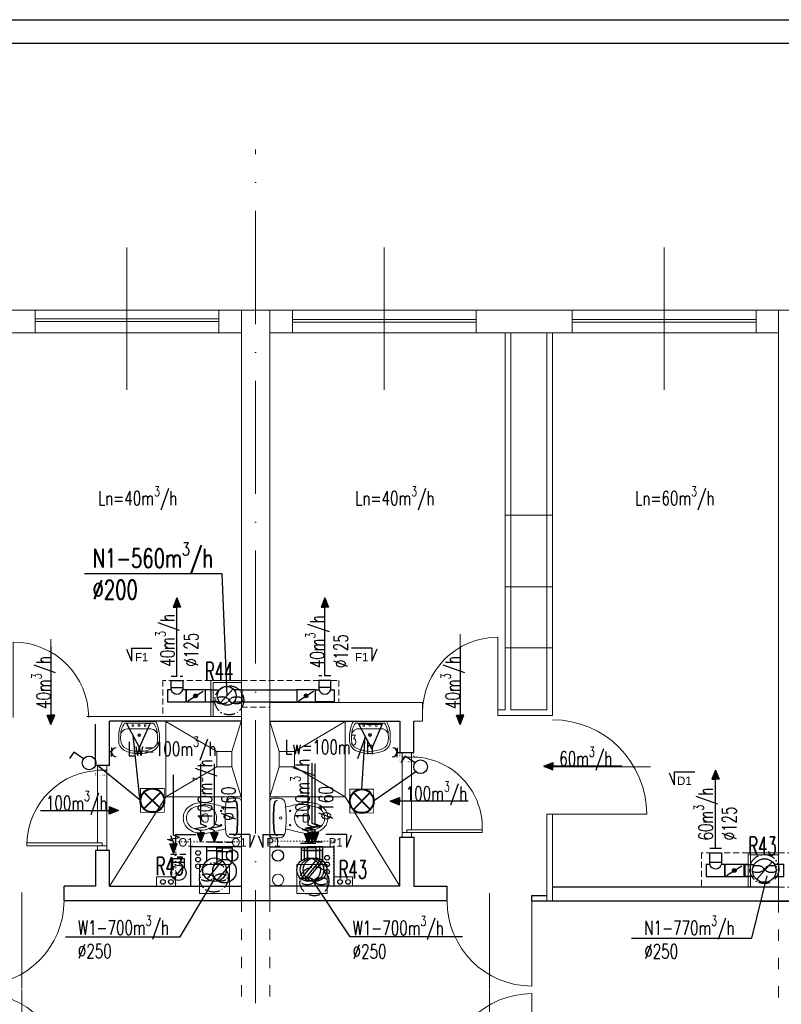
# Model space of a CAD drawing. Header units: millimetres. Extents: x -6513 to 30474, y -6915 to 65597.
# Tile 208 of 256: x -1902 to -1094, y 26140 to 27184. Entities that reach past the tile are written whole.
import ezdxf
from ezdxf.enums import TextEntityAlignment as Align

# ---------------------------------------------------------------- set-up
doc = ezdxf.new("R2010")
doc.units = ezdxf.units.MM
for name, pattern in [('ACAD_ISO03W100', [30, 12, -18]), ('ACAD_ISO10W100', [18, 12, -3, 0, -3]), ('DASHED', [19.05, 12.7, -6.35]), ('DOT', [6.35, 0, -6.35])]:
    doc.linetypes.add(name, pattern=pattern)
doc.layers.get('0').update_dxf_attribs({"color": 8})
for name, color, linetype in [('A200_General07', 8, 'Continuous'), ('A200_General08', 8, 'Continuous'), ('A270_text04', 8, 'Continuous'), ('DB_inst_pomocn', 8, 'Continuous'), ('DB_WM_nawiew-opis', 8, 'Continuous')]:
    doc.layers.add(name, color=color, linetype=linetype)
for name, color, linetype, lineweight in [('A_cienka', 8, 'Continuous', 5), ('A_linia przekroj', 8, 'Continuous', 25), ('A_osie', 8, 'ACAD_ISO10W100', 5), ('A_przerywana', 8, 'ACAD_ISO03W100', 5), ('A_widok', 8, 'Continuous', 13), ('cieńkie', 8, 'Continuous', 9), ('DB-WM-nawiew-opis', 8, 'Continuous', 25), ('DB-WM-nawiew-opis-odnośnik', 8, 'Continuous', 30), ('DB-WM-wywiew-opis', 8, 'Continuous', 25), ('DB-WM-wywiew-opis-odnośnik', 8, 'Continuous', 30), ('DB_WM_nawiew', 8, 'Continuous', 30), ('DB_WM_wywiew', 8, 'Continuous', 30), ('DB_WM_ścianka nowa', 8, 'Continuous', 25), ('E_gniazda wtykowe', 1, 'Continuous', 30), ('E_oświetlenie', 1, 'Continuous', 30), ('E_technologia', 1, 'ACAD_ISO10W100', 30), ('noew ściany archwig', 8, 'Continuous', 9), ('R-TABELKA', 8, 'Continuous', 25), ('snitarne archwig nowe', 8, 'Continuous', 9), ('Stolarka ARCHWIG', 8, 'Continuous', 5), ('widokowe ARCHWIG', 8, 'Continuous', 5), ('wyburzenia', 8, 'DOT', 20), ('Ściany ARCHWIG', 8, 'Continuous', 30)]:
    doc.layers.add(name, color=color, linetype=linetype, lineweight=lineweight)
doc.styles.add('BRH', font='txt')
doc.styles.add('ROMANSS', font='romans.shx', dxfattribs={"width": 0.8, "oblique": 5})
doc.styles.add('SIMPLEXD', font='SIMPLEX.SHX', dxfattribs={"width": 0.6})
doc.styles.get("Standard").update_dxf_attribs({"font": 'txt.shx', "width": 0.9})

# ---------------------------------------------------------------- blocks, each defined once
blk = doc.blocks.new('drzwi schem')
at = {"color": 252}
blk.add_line((0, 0), (0, 1), dxfattribs=at)
at = {"color": 252, "ltscale": 10}
blk.add_line((0.5, -0.093), (0.5, 1.04), dxfattribs=at)
at = {"color": 252}
blk.add_arc((0, 0), 1, 0, 90, dxfattribs=at)
blk = doc.blocks.new('klop oli 2')
at = {"layer": 'snitarne archwig nowe', "color": 252}
for p, q in [((3.8, 20.9), (10.5, 20.9)), ((0, 17.2), (0, 0)), ((0, -17.2), (0, 0)), ((3.8, 0), (3.8, 1)), ((3.8, 0), (3.8, -1)), ((38.9, 4.5), (37, 4.5)), ((38.9, -4.5), (37, -4.5)), ((3.8, -20.9), (10.5, -20.9))]:
    blk.add_line(p, q, dxfattribs=at)
for centre, radius in [((11.5, 0), 1.27), ((11.5, 0), 1.27), ((21.6, 7.5), 0.706), ((21.6, -7.5), 0.706)]:
    blk.add_circle(centre, radius, dxfattribs=at)
for centre, radius, start, end in [((3.8, 17.2), 3.76, 90, 180), ((10.5, 14.9), 6.02, 6.7931, 90), ((144.9, 0), 141.2, 173.7281, 180), ((144.9, 0), 140.5, 173.6694, 180), ((8.4, 15), 3.76, 90, 173.7281), ((9, 15.1), 3.76, 100.2428, 173.7859), ((-114.7, 0), 132.1, 0, 6.7931), ((80, -215.2), 235.3, 101.5744, 105.544), ((43.1, -10.6), 23.5, 101.6195, 117.4027), ((44.8, -39.8), 56.5, 94.3794, 102.2907), ((42.4, -7.4), 20.3, 60.8839, 101.6195), ((41.4, -8), 24.5, 51.2869, 92.3028), ((46.6, 0), 15.1, 0, 47.5638), ((144.9, 0), 141.2, 180, 186.2719), ((144.9, 0), 140.5, 180, 186.3306), ((-114.7, 0), 132.1, 353.2069, 0), ((43.3, 0), 16.9, 173.7581, 180), ((43.3, 0), 16.9, 180, 186.2419), ((37.3, 0.7), 10.9, 117.4027, 173.7581), ((63.6, 0), 28.2, 173.3508, 180), ((63.6, 0), 28.2, 180, 186.6492), ((37, 3.1), 1.41, 90, 173.3508), ((38.9, 1.7), 2.82, 36.8699, 90), ((36.6, 0), 5.65, 0, 36.8699), ((36.6, 0), 5.65, 323.1301, 0), ((46.6, 0), 11.8, 0, 60.8839), ((46.6, 0), 11.8, 299.1161, 0), ((46.6, 0), 15.1, 312.4362, 0), ((37.3, -0.7), 10.9, 186.2419, 242.5973), ((43.1, 10.6), 23.5, 242.5973, 258.3805), ((37, -3.1), 1.41, 186.6492, 270), ((42.4, 7.4), 20.3, 258.3805, 299.1161), ((38.9, -1.7), 2.82, 270, 323.1301), ((3.8, -17.2), 3.76, 180, 270), ((8.4, -15), 3.76, 186.2719, 270), ((9, -15.1), 3.76, 186.2141, 259.7572), ((10.5, -14.9), 6.02, 270, 353.2069), ((80, 215.2), 235.3, 254.456, 258.4256), ((44.8, 39.8), 56.5, 257.7093, 265.6206), ((41.4, 8), 24.5, 267.6972, 308.7131)]:
    blk.add_arc(centre, radius, start, end, dxfattribs=at)
blk = doc.blocks.new('umywalka oli2')
at = {"layer": 'snitarne archwig nowe', "color": 252}
for p, q in [((20.9, 21.6), (13.7, 21.6)), ((0, 17.6), (0, 0)), ((2, 15.4), (2, 0)), ((7.9, 0), (7.9, 10.8)), ((0, 0), (0, -17.6)), ((2, 0), (2, -15.4)), ((7.9, -10.8), (7.9, 0)), ((13.7, -21.6), (20.9, -21.6))]:
    blk.add_line(p, q, dxfattribs=at)
for centre, radius in [((4.1, 0), 1.11), ((4.5, 6.6), 0.994), ((14.5, 0), 1.48), ((14.5, 0), 0.946), ((4.5, -6.6), 0.994)]:
    blk.add_circle(centre, radius, dxfattribs=at)
for centre, radius, start, end in [((15.6, -9.9), 31.5, 93.3155, 119.5931), ((20.2, 9.5), 12.2, 20.9395, 86.4287), ((14.2, -1.1), 20.5, 88.5847, 126.5008), ((15.3, 12), 7.48, 91.7023, 188.8292), ((17.3, -1.9), 21.5, 82.9063, 97.0937), ((20.4, 10.2), 9.2, 23.1986, 92.7468), ((-1.2, 0), 33.1, 360, 24.6987), ((-3.2, 0), 37.4, 360, 21.6896), ((-1.2, 0), 33.1, 335.3013, 0), ((-3.2, 0), 37.4, 338.3104, 0), ((15.6, 9.9), 31.5, 240.4069, 266.6845), ((14.2, 1.1), 20.5, 233.4992, 271.4153), ((15.3, -12), 7.48, 171.1708, 268.2977), ((17.3, 1.9), 21.5, 262.9063, 277.0937), ((20.4, -10.2), 9.2, 267.2532, 336.8014), ((20.2, -9.5), 12.2, 273.5713, 339.0605)]:
    blk.add_arc(centre, radius, start, end, dxfattribs=at)
blk = doc.blocks.new('A$C2355049C')
at = {"layer": 'DB-WM-nawiew-opis-odnośnik'}
h = blk.add_hatch(color=256, dxfattribs=at)
h.paths.add_polyline_path([(0, -9.8), (3.9, -9.8), (0, 0)])
h.paths.add_polyline_path([(0, 0), (-3.9, -9.8), (0, -9.8)])
at = {"layer": 'DB-WM-nawiew-opis-odnośnik', "flags": 128}
for points in [[(0, 0), (-3.9, -9.8), (0, -9.8)], [(0, -82.9), (0, 0)], [(0, 0), (3.9, -9.8), (0, -9.8)]]:
    blk.add_lwpolyline(points, dxfattribs=at)
blk = doc.blocks.new('A$C620C4C60')
at = {"layer": 'DB-WM-wywiew-opis-odnośnik'}
h = blk.add_hatch(color=256, dxfattribs=at)
h.paths.add_polyline_path([(0, 0), (9.8, 3.9), (9.8, 0)])
h.paths.add_polyline_path([(9.8, 0), (9.8, -3.9), (0, 0)])
at = {"layer": 'DB-WM-wywiew-opis-odnośnik', "flags": 128}
for points in [[(0, 0), (9.8, 3.9), (9.8, 0)], [(0, 0), (12.1, 0)], [(0, 0), (9.8, -3.9), (9.8, 0)], [(12.1, 0), (14.4, -6.5), (16.6, 6.4), (18.9, 0)], [(18.9, 0), (82.9, 0)]]:
    blk.add_lwpolyline(points, dxfattribs=at)
blk = doc.blocks.new('Sect Mk right')
at = {"layer": 'A200_General07', "color": 1}
for p, q in [((0, 6.01), (0, -0.21)), ((0, 6.01), (3.92, 6.01)), ((0.29, 7.48), (3.92, 6.01))]:
    blk.add_line(p, q, dxfattribs=at)
at = {"layer": 'A270_text04', "color": 0, "style": 'BRH'}
blk.add_attdef('-', text='', height=4.51, dxfattribs=at).set_placement((1.77, 1.49), align=Align.MIDDLE)
blk = doc.blocks.new('raster')
at = {"layer": 'E_oświetlenie', "lineweight": 40}
for p, q in [((-21.2, 21.2), (21.2, -21.2)), ((21.2, 21.2), (-21.2, -21.2))]:
    blk.add_line(p, q, dxfattribs=at)
at = {"layer": 'E_oświetlenie', "const_width": 2}
blk.add_lwpolyline([(-30, -30), (30, -30), (30, 30), (-30, 30)], close=True, dxfattribs=at)
at = {"layer": 'E_oświetlenie', "lineweight": 40}
blk.add_circle((0, 0), 30, dxfattribs=at)
blk = doc.blocks.new('gw1')
at = {"layer": 'E_gniazda wtykowe'}
for p, q in [((99083.8, 55833.1), (99083.8, 55845.4)), ((99083.8, 55839.3), (99080.1, 55839.3))]:
    blk.add_line(p, q, dxfattribs=at)
blk.add_arc((99089.8, 55839), 6.04, 87.7958, 267.7958, dxfattribs=at)

msp = doc.modelspace()

# ---------------------------------------------------------------- hatches: boundary and pattern name
at = {"layer": 'DB_WM_nawiew'}
h = msp.add_hatch(color=256, dxfattribs=at)
edge = h.paths.add_edge_path()
edge.add_arc((-1715.052, 26467.062), 2, 0, 360)
h = msp.add_hatch(color=256, dxfattribs=at)
edge = h.paths.add_edge_path()
edge.add_arc((-1597.841, 26467.062), 2, 0, 360)
h = msp.add_hatch(color=256, dxfattribs=at)
edge = h.paths.add_edge_path()
edge.add_arc((-1143.488, 26281.755), 2, 0, 360)

# ---------------------------------------------------------------- linework, layer by layer
at = {"layer": 'A_cienka', "ltscale": 10}
for p, q in [((-1787.946, 26791.663), (-1787.946, 26942.46)), ((-1514.946, 26791.663), (-1514.946, 26942.46)), ((-1217.946, 26791.663), (-1217.946, 26942.46))]:
    msp.add_line(p, q, dxfattribs=at)
at = {"layer": 'A_cienka'}
for p, q in [((-2776.446, 26876.062), (2360.554, 26876.062)), ((-2776.446, 26876.062), (4647.554, 26876.062)), ((-1885.446, 26867.062), (-1690.446, 26867.062)), ((-1885.446, 26864.062), (-1690.446, 26864.062)), ((-1417.446, 26866.219), (-1612.446, 26866.219)), ((-1417.446, 26863.219), (-1612.446, 26863.219)), ((-1315.446, 26866.219), (-1120.446, 26866.219)), ((-1315.446, 26863.219), (-1120.446, 26863.219)), ((-2206.446, 26852.062), (-1666.446, 26852.062)), ((-1636.446, 26852.062), (-1096.446, 26852.062)), ((-1336.446, 26658.814), (-1386.446, 26658.814)), ((-1336.446, 26582.733), (-1386.446, 26582.733)), ((-1336.446, 26517.924), (-1386.446, 26517.924))]:
    msp.add_line(p, q, dxfattribs=at)
at = {"layer": 'A_linia przekroj'}
for p, q in [((-1854.661, 26250.062), (-1854.661, 26265.062)), ((-1483.446, 26265.062), (-1448.232, 26265.062)), ((-1448.232, 26250.062), (-1448.232, 26265.062)), ((-1358.232, 26249.219), (-1358.232, 26255.219)), ((-1358.232, 26255.219), (-1342.446, 26255.219)), ((-1096.446, 26264.219), (-1336.446, 26264.219)), ((-1854.661, 26250.062), (-1636.446, 26250.062)), ((-1854.661, 26250.062), (-1448.232, 26250.062)), ((-1066.446, 26249.219), (-1358.232, 26249.219)), ((-1114.867, 26249.219), (-1034.867, 26249.219))]:
    msp.add_line(p, q, dxfattribs=at)
at = {"layer": 'A_osie', "ltscale": 10}
msp.add_line((-1651.446, 25420.619), (-1651.446, 27046.532), dxfattribs=at)
at = {"layer": 'A_przerywana', "linetype": 'DASHED', "ltscale": 0.5}
for p, q in [((-1698.946, 26483.258), (-1749.752, 26483.258)), ((-1749.752, 26483.258), (-1749.752, 26445.062)), ((-1666.446, 26483.258), (-1563.141, 26483.258)), ((-1563.141, 26483.258), (-1563.141, 26460.062)), ((-1666.446, 26455.062), (-1636.446, 26455.062)), ((-1128.946, 26300.419), (-1178.188, 26300.419)), ((-1178.188, 26300.419), (-1178.188, 26264.219)), ((-1096.446, 26300.419), (-1066.446, 26300.419)), ((-1096.446, 26264.219), (-1066.446, 26264.219))]:
    msp.add_line(p, q, dxfattribs=at)
at = {"layer": 'A_przerywana', "linetype": 'ByBlock'}
for p, q in [((-1666.446, 26483.258), (-1698.946, 26483.258)), ((-1666.446, 26483.258), (-1698.946, 26483.258)), ((-1698.946, 26483.258), (-1698.946, 26445.062)), ((-1666.446, 26481.258), (-1696.446, 26481.258)), ((-1696.446, 26481.258), (-1696.446, 26445.062)), ((-1666.446, 26481.258), (-1696.446, 26481.258)), ((-1696.446, 26481.258), (-1696.446, 26445.062)), ((-1096.446, 26300.419), (-1128.946, 26300.419)), ((-1128.946, 26300.419), (-1128.946, 26264.219)), ((-1096.446, 26298.419), (-1126.446, 26298.419)), ((-1126.446, 26298.419), (-1126.446, 26264.219))]:
    msp.add_line(p, q, dxfattribs=at)
at = {"layer": 'A_przerywana'}
for p, q in [((-1666.446, 26250.062), (-1666.446, 26062.062)), ((-1636.446, 26250.062), (-1636.446, 26062.062)), ((-1096.446, 26249.219), (-1096.446, 26061.219))]:
    msp.add_line(p, q, dxfattribs=at)
at = {"layer": 'A_widok', "ltscale": 5}
for p, q in [((-1666.446, 26876.062), (-1666.446, 26370.062)), ((-1666.446, 26876.062), (-1636.446, 26876.062)), ((-1636.446, 26876.062), (-1636.446, 26370.062)), ((-1096.446, 26250.062), (-1096.446, 26876.062)), ((-1096.446, 26876.062), (-1066.446, 26876.062)), ((-1386.446, 26851.219), (-1386.446, 26452.219)), ((-1380.446, 26851.219), (-1380.446, 26452.219)), ((-1342.446, 26851.219), (-1342.446, 26452.219)), ((-1336.446, 26851.219), (-1336.446, 26446.219)), ((-1666.446, 26250.062), (-1666.446, 26518.848)), ((-1636.446, 26250.062), (-1636.446, 26518.596)), ((-1474.303, 26460.062), (-1636.396, 26460.062)), ((-1474.303, 26460.062), (-1474.303, 26440.062)), ((-1830.446, 26445.062), (-1666.446, 26445.062)), ((-1386.446, 26452.219), (-1394.353, 26452.219)), ((-1394.353, 26452.219), (-1394.353, 26446.219)), ((-1336.446, 26446.219), (-1394.353, 26446.219)), ((-1342.446, 26452.219), (-1380.446, 26452.219)), ((-1474.303, 26440.062), (-1483.446, 26440.062)), ((-1342.446, 26249.219), (-1342.446, 26341.635)), ((-1342.446, 26341.635), (-1336.446, 26341.635)), ((-1336.446, 26249.219), (-1336.446, 26341.635))]:
    msp.add_line(p, q, dxfattribs=at)
for points in [[(-1987.446, 26876.062), (-1885.446, 26876.062), (-1885.446, 26852.062), (-1987.446, 26852.062)], [(-1666.446, 26852.062), (-1690.446, 26852.062), (-1690.446, 26876.062), (-1666.446, 26876.062)], [(-1636.446, 26852.062), (-1612.446, 26852.062), (-1612.446, 26876.062), (-1636.446, 26876.062)], [(-1417.446, 26876.062), (-1315.446, 26876.062), (-1315.446, 26852.062), (-1417.446, 26852.062)], [(-1096.446, 26852.062), (-1120.446, 26852.062), (-1120.446, 26876.062), (-1096.446, 26876.062)]]:
    msp.add_lwpolyline(points, close=True, dxfattribs=at)
at = {"layer": 'cieńkie'}
for p, q in [((-1711.033, 26288.254), (-1679.033, 26288.254)), ((-1711.033, 26257.254), (-1711.033, 26288.254)), ((-1708.533, 26288.254), (-1681.533, 26288.254)), ((-1679.033, 26288.254), (-1679.033, 26257.254)), ((-1607.541, 26257.254), (-1607.541, 26288.254)), ((-1607.541, 26288.254), (-1575.541, 26288.254)), ((-1605.041, 26288.254), (-1578.041, 26288.254)), ((-1575.541, 26288.254), (-1575.541, 26257.254)), ((-1679.033, 26257.254), (-1679.033, 26271.254)), ((-1575.541, 26257.254), (-1575.541, 26271.254)), ((-1711.033, 26257.254), (-1697.033, 26257.254)), ((-1679.033, 26257.254), (-1711.033, 26257.254)), ((-1702.033, 26257.254), (-1688.033, 26257.254)), ((-1575.541, 26257.254), (-1607.541, 26257.254)), ((-1598.541, 26257.254), (-1584.541, 26257.254))]:
    msp.add_line(p, q, dxfattribs=at)
msp.add_circle((-1627.605, 26271.941), 6, dxfattribs=at)
at = {"layer": 'DB-WM-nawiew-opis'}
for points in [[(-1833.015, 26596.895), (-1687.305, 26596.895), (-1682.052, 26467.062)], [(-1252.423, 26209.914), (-1124.908, 26209.914), (-1108.446, 26276.219)]]:
    msp.add_lwpolyline(points, dxfattribs=at)
at = {"layer": 'DB-WM-wywiew-opis'}
for points in [[(-1853.126, 26211.441), (-1731.555, 26211.441), (-1695.033, 26272.754)], [(-1431.852, 26211.441), (-1551.019, 26211.441), (-1591.86, 26272.754)]]:
    msp.add_lwpolyline(points, dxfattribs=at)
at = {"layer": 'DB_inst_pomocn'}
for centre, radius in [((-1712.43, 26300.454), 2.5), ((-1676.264, 26297.703), 6), ((-1627.758, 26297.703), 6), ((-1575.541, 26295.239), 2.5), ((-1712.43, 26293.398), 2.5), ((-1712.43, 26286.227), 2.5), ((-1575.541, 26288.254), 2.5), ((-1575.541, 26280.55), 2.5)]:
    msp.add_circle(centre, radius, dxfattribs=at)
at = {"layer": 'DB_WM_nawiew', "linetype": 'DASHED', "ltscale": 0.5}
for points in [[(-1741.152, 26487.895), (-1728.652, 26487.895)], [(-1571.741, 26488.258), (-1584.241, 26488.258)]]:
    msp.add_lwpolyline(points, dxfattribs=at)
at = {"layer": 'DB_WM_nawiew'}
for points in [[(-1741.152, 26476.062), (-1741.152, 26483.258), (-1728.652, 26483.258), (-1728.652, 26476.062)], [(-1741.152, 26473.312), (-1741.152, 26476.062), (-1728.652, 26476.062), (-1728.652, 26473.312)], [(-1688.69, 26459.583), (-1675.414, 26474.541)], [(-1571.741, 26476.062), (-1571.741, 26483.258), (-1584.241, 26483.258), (-1584.241, 26476.062)], [(-1571.741, 26473.312), (-1571.741, 26476.062), (-1584.241, 26476.062), (-1584.241, 26473.312)], [(-1744.752, 26460.812), (-1725.052, 26460.812), (-1725.052, 26473.312), (-1728.652, 26473.312)], [(-1741.152, 26473.312), (-1744.752, 26473.312), (-1744.752, 26460.812)], [(-1705.052, 26473.312), (-1725.052, 26473.312), (-1725.052, 26460.812), (-1705.052, 26460.812)], [(-1723.281, 26461.919), (-1707.16, 26471.994)], [(-1698.552, 26473.312), (-1705.052, 26473.312), (-1705.052, 26460.812), (-1695.052, 26460.812)], [(-1689.858, 26460.812), (-1698.552, 26460.812), (-1698.552, 26473.312), (-1689.858, 26473.312)], [(-1674.246, 26460.812), (-1665.552, 26460.812), (-1665.552, 26473.312), (-1674.246, 26473.312)], [(-1669.052, 26473.312), (-1607.841, 26473.312)], [(-1587.841, 26473.312), (-1607.841, 26473.312), (-1607.841, 26460.812), (-1587.841, 26460.812)], [(-1606.07, 26461.919), (-1589.948, 26471.994)], [(-1568.141, 26460.812), (-1587.841, 26460.812), (-1587.841, 26473.312), (-1584.241, 26473.312)], [(-1571.741, 26473.312), (-1568.141, 26473.312), (-1568.141, 26460.812)], [(-1669.052, 26460.812), (-1607.841, 26460.812)], [(-1169.588, 26305.419), (-1157.088, 26305.419)], [(-1169.588, 26290.755), (-1169.588, 26300.419), (-1157.088, 26300.419), (-1157.088, 26290.755)], [(-1173.188, 26275.505), (-1153.488, 26275.505), (-1153.488, 26288.005), (-1157.088, 26288.005)], [(-1169.588, 26288.005), (-1173.188, 26288.005), (-1173.188, 26275.505)], [(-1169.588, 26288.005), (-1169.588, 26290.755), (-1157.088, 26290.755), (-1157.088, 26288.005)], [(-1133.488, 26288.005), (-1153.488, 26288.005), (-1153.488, 26275.505), (-1133.488, 26275.505)], [(-1151.716, 26276.613), (-1135.595, 26286.688)], [(-1128.386, 26288.005), (-1133.488, 26288.005), (-1133.488, 26275.505), (-1128.386, 26275.505)], [(-1121.979, 26275.505), (-1132.012, 26275.505), (-1132.012, 26288.005), (-1122.632, 26288.005)], [(-1119.81, 26272.407), (-1103.215, 26291.104)], [(-1100.687, 26275.505), (-1091.012, 26275.505), (-1091.012, 26288.005), (-1100.687, 26288.005)]]:
    msp.add_lwpolyline(points, dxfattribs=at)
for centre, radius in [((-1682.052, 26467.062), 10), ((-1715.052, 26467.062), 2), ((-1597.841, 26467.062), 2), ((-1111.512, 26281.755), 12.5), ((-1143.488, 26281.755), 2)]:
    msp.add_circle(centre, radius, dxfattribs=at)
for centre in [(-1734.902, 26475.542), (-1577.991, 26475.542), (-1163.338, 26290.236)]:
    msp.add_arc(centre, 6.636, 199.636833, 340.363167, dxfattribs=at)
at = {"layer": 'DB_WM_wywiew'}
for points in [[(-1703.033, 26296.166), (-1703.033, 26307.062), (-1687.033, 26307.062), (-1687.033, 26296.166)], [(-1703.005, 26312.062), (-1687.005, 26312.062)], [(-1603.913, 26310.905), (-1587.635, 26310.905)], [(-1599.541, 26296.166), (-1599.541, 26307.062), (-1583.541, 26307.062), (-1583.541, 26296.166)], [(-1599.513, 26312.713), (-1583.513, 26312.713)], [(-1596.354, 26292.118), (-1596.354, 26307.151), (-1580.354, 26307.151), (-1580.354, 26292.118)], [(-1703.033, 26292.166), (-1703.033, 26303.062), (-1687.033, 26303.062), (-1687.033, 26292.166)], [(-1692.444, 26292.771), (-1692.444, 26305.814), (-1676.444, 26305.814), (-1676.444, 26292.771)], [(-1676.444, 26290.762), (-1676.444, 26301.562), (-1692.444, 26301.562), (-1692.444, 26290.762)], [(-1587.163, 26295.014), (-1587.163, 26305.814), (-1603.163, 26305.814), (-1603.163, 26295.014)], [(-1587.163, 26292.262), (-1587.163, 26303.062), (-1603.163, 26303.062), (-1603.163, 26292.262)], [(-1599.541, 26292.166), (-1599.541, 26303.062), (-1583.541, 26303.062), (-1583.541, 26292.166)], [(-1580.354, 26292.351), (-1580.354, 26303.151), (-1596.354, 26303.151), (-1596.354, 26292.351)], [(-1727.007, 26290.118), (-1727.007, 26294.118), (-1739.507, 26294.118), (-1739.507, 26290.118)], [(-1727.007, 26284.311), (-1727.007, 26290.118), (-1739.507, 26290.118), (-1739.507, 26284.311)], [(-1702.811, 26272.776), (-1686.944, 26292.091)], [(-1692.222, 26271.276), (-1676.355, 26290.592)], [(-1603.44, 26272.776), (-1587.573, 26292.092)], [(-1599.318, 26272.776), (-1583.452, 26292.091)], [(-1596.132, 26272.865), (-1580.265, 26292.181)], [(-1738.181, 26273.013), (-1728.334, 26285.623)]]:
    msp.add_lwpolyline(points, dxfattribs=at)
at = {"layer": 'DB_WM_wywiew', "linetype": 'DASHED', "ltscale": 0.5}
for points in [[(-1692.444, 26311.905), (-1676.444, 26311.905)], [(-1596.354, 26312.151), (-1580.354, 26312.151)], [(-1741.257, 26299.118), (-1725.257, 26299.118)]]:
    msp.add_lwpolyline(points, dxfattribs=at)
at = {"layer": 'DB_WM_wywiew'}
for centre, radius in [((-1733.257, 26279.318), 8), ((-1695.033, 26282.562), 12.5), ((-1684.444, 26281.062), 12.5), ((-1595.163, 26282.562), 12.5), ((-1591.541, 26282.562), 12.5), ((-1588.354, 26282.651), 12.5)]:
    msp.add_circle(centre, radius, dxfattribs=at)
at = {"layer": 'DB_WM_ścianka nowa'}
for points in [[(-1666.446, 26307.062), (-1720.446, 26307.062), (-1720.446, 26265.062)], [(-1636.446, 26307.062), (-1568.446, 26307.062), (-1568.446, 26265.062)]]:
    msp.add_lwpolyline(points, dxfattribs=at)
at = {"layer": 'E_oświetlenie'}
for p, q in [((-1774.727, 26412.117), (-1788.267, 26438.17)), ((-1763.483, 26437.814), (-1788.267, 26438.17)), ((-1774.727, 26412.117), (-1763.483, 26437.814)), ((-1528.24, 26410.885), (-1541.78, 26436.938)), ((-1516.996, 26436.582), (-1541.78, 26436.938)), ((-1528.24, 26410.885), (-1516.996, 26436.582)), ((-1773.566, 26351.847), (-1781.497, 26425.143)), ((-1538.796, 26368.055), (-1535.01, 26423.912)), ((-1844.347, 26407.219), (-1849.048, 26400.443)), ((-1834.055, 26400.079), (-1844.347, 26407.219)), ((-1492.631, 26403.061), (-1497.332, 26396.285)), ((-1482.339, 26395.921), (-1492.631, 26403.061)), ((-1773.566, 26356.107), (-1819.257, 26393.062)), ((-1481.465, 26386.616), (-1526.196, 26355.455))]:
    msp.add_line(p, q, dxfattribs=at)
at = {"layer": 'E_oświetlenie', "const_width": 1.05}
for points in [[(-1788.267, 26438.17), (-1774.727, 26412.117), (-1763.483, 26437.814)], [(-1541.78, 26436.938), (-1528.24, 26410.885), (-1516.996, 26436.582)]]:
    msp.add_lwpolyline(points, close=True, dxfattribs=at)
at = {"layer": 'E_oświetlenie'}
for centre in [(-1828.096, 26395.945), (-1476.38, 26391.787)]:
    msp.add_circle(centre, 7.252, dxfattribs=at)
at = {"layer": 'E_technologia'}
for p, q in [((-1680.654, 26463.731), (-1678.25, 26460.952)), ((-1678.25, 26463.731), (-1680.654, 26460.952)), ((-1696.925, 26275.785), (-1694.521, 26273.006)), ((-1694.521, 26275.785), (-1696.925, 26273.006)), ((-1112.812, 26284.772), (-1110.408, 26281.993)), ((-1110.408, 26284.772), (-1112.812, 26281.993)), ((-1590.298, 26271.79), (-1587.893, 26269.01)), ((-1587.893, 26271.79), (-1590.298, 26269.01))]:
    msp.add_line(p, q, dxfattribs=at)
for centre in [(-1679.452, 26462.342), (-1111.61, 26283.382), (-1695.723, 26274.395), (-1589.095, 26270.4)]:
    msp.add_circle(centre, 15.427, dxfattribs=at)
for centre, start_param, end_param in [((-1687.079, 26462.342), 3.54986568, 9.01650493), ((-1671.825, 26462.342), 0.40827303, 5.87491228), ((-1119.237, 26283.382), 3.54986568, 9.01650493), ((-1103.983, 26283.382), 0.40827303, 5.87491228), ((-1703.35, 26274.395), 3.54986568, 9.01650493), ((-1688.096, 26274.395), 0.40827303, 5.87491228), ((-1596.722, 26270.4), 3.54986568, 9.01650493), ((-1581.468, 26270.4), 0.40827303, 5.87491228)]:
    msp.add_ellipse(centre, major_axis=(-7, 0), ratio=0.5, start_param=start_param, end_param=end_param, dxfattribs=at)
at = {"layer": 'R-TABELKA'}
for p, q in [((-3136.084, 27184.217), (8327.828, 27184.217)), ((-3011.084, 27159.217), (8302.828, 27159.217))]:
    msp.add_line(p, q, dxfattribs=at)
at = {"layer": 'snitarne archwig nowe'}
for p, q in [((-1746.603, 26359.905), (-1806.446, 26265.062)), ((-1556.29, 26359.905), (-1498.446, 26265.062))]:
    msp.add_line(p, q, dxfattribs=at)
for points in [[(-1746.603, 26440.062), (-1746.603, 26359.905), (-1666.446, 26359.905)], [(-1692.603, 26407.905), (-1746.603, 26439.905)], [(-1676.603, 26407.905), (-1666.603, 26439.905)], [(-1636.446, 26359.905), (-1556.29, 26359.905), (-1556.29, 26440.062)], [(-1626.29, 26407.905), (-1636.29, 26439.905)], [(-1610.29, 26407.905), (-1556.29, 26439.905)], [(-1692.603, 26391.905), (-1746.603, 26359.905)], [(-1676.603, 26391.905), (-1666.603, 26359.905)], [(-1626.29, 26391.905), (-1636.29, 26359.905)], [(-1610.29, 26391.905), (-1556.29, 26359.905)]]:
    msp.add_lwpolyline(points, dxfattribs=at)
for points in [[(-1676.603, 26407.905), (-1692.603, 26407.905), (-1692.603, 26391.905), (-1676.603, 26391.905)], [(-1626.29, 26391.905), (-1610.29, 26391.905), (-1610.29, 26407.905), (-1626.29, 26407.905)]]:
    msp.add_lwpolyline(points, close=True, dxfattribs=at)
at = {"layer": 'Stolarka ARCHWIG'}
for p, q in [((-1410.946, 26325.062), (-1490.946, 26325.062)), ((-1490.946, 26325.062), (-1490.946, 26322.062)), ((-1490.946, 26322.062), (-1410.946, 26322.062)), ((-1410.946, 26322.062), (-1410.946, 26325.062)), ((-1894.257, 26308.062), (-1894.257, 26311.062)), ((-1894.257, 26311.062), (-1814.257, 26311.062)), ((-1894.257, 26311.062), (-1894.257, 26308.062)), ((-1814.257, 26308.062), (-1894.257, 26308.062)), ((-1814.257, 26311.062), (-1814.257, 26308.062))]:
    msp.add_line(p, q, dxfattribs=at)
for points in [[(-1490.946, 26402.062), (-1485.946, 26402.062), (-1485.946, 26407.062), (-1495.946, 26407.062), (-1495.946, 26402.062), (-1488.446, 26402.062)], [(-1490.946, 26402.062), (-1485.946, 26402.062), (-1485.946, 26407.062), (-1495.946, 26407.062), (-1495.946, 26402.062), (-1488.446, 26402.062)], [(-1495.946, 26322.062), (-1495.946, 26402.062)], [(-1485.946, 26402.234), (-1485.946, 26325.062)], [(-1814.257, 26388.062), (-1819.257, 26388.062), (-1819.257, 26393.062), (-1809.257, 26393.062), (-1809.257, 26388.062), (-1816.757, 26388.062)], [(-1819.257, 26388.062), (-1819.257, 26311.062)], [(-1809.257, 26388.062), (-1809.257, 26308.062)], [(-1490.946, 26317.062), (-1485.946, 26317.062), (-1485.946, 26322.062), (-1495.946, 26322.062), (-1495.946, 26317.062), (-1488.446, 26317.062)], [(-1814.257, 26303.062), (-1819.257, 26303.062), (-1819.257, 26308.062), (-1809.257, 26308.062), (-1809.257, 26303.062), (-1816.757, 26303.062)]]:
    msp.add_lwpolyline(points, dxfattribs=at)
for centre, radius, start, end in [((-1485.869, 26327.279), 74.955, 358.305166, 93.884215), ((-1814.358, 26308.108), 79.953, 89.92751, 177.883109)]:
    msp.add_arc(centre, radius, start, end, dxfattribs=at)
at = {"layer": 'widokowe ARCHWIG'}
for p, q in [((-1736.446, 26275.062), (-1756.446, 26275.062)), ((-1756.446, 26275.062), (-1756.446, 26265.062)), ((-1736.446, 26265.062), (-1736.446, 26275.062)), ((-1548.446, 26275.062), (-1568.446, 26275.062)), ((-1568.446, 26275.062), (-1568.446, 26265.062)), ((-1548.446, 26265.062), (-1548.446, 26275.062)), ((-1756.446, 26265.062), (-1736.446, 26265.062)), ((-1568.446, 26265.062), (-1548.446, 26265.062))]:
    msp.add_line(p, q, dxfattribs=at)
at = {"layer": 'wyburzenia', "ltscale": 0.5}
for p, q in [((-1736.446, 26265.062), (-1736.446, 26312.062)), ((-1736.446, 26312.062), (-1666.446, 26312.062)), ((-1568.446, 26313.062), (-1636.446, 26313.062)), ((-1568.446, 26265.062), (-1568.446, 26313.062))]:
    msp.add_line(p, q, dxfattribs=at)
at = {"layer": 'wyburzenia', "ltscale": 0.2}
for points in [[(-1498.446, 26407.062), (-1483.446, 26407.062), (-1483.446, 26397.062), (-1498.446, 26397.062)], [(-1821.446, 26393.062), (-1806.446, 26393.062), (-1806.446, 26383.062), (-1821.446, 26383.062)]]:
    msp.add_lwpolyline(points, close=True, dxfattribs=at)
at = {"layer": 'Ściany ARCHWIG'}
for p, q in [((-1821.446, 26393.062), (-1821.446, 26437.062)), ((-1666.446, 26440.062), (-1806.446, 26440.062)), ((-1806.446, 26393.062), (-1806.446, 26440.062)), ((-1636.446, 26440.062), (-1498.446, 26440.062)), ((-1498.446, 26440.062), (-1498.446, 26407.062)), ((-1483.446, 26407.062), (-1483.446, 26440.062)), ((-1498.446, 26407.062), (-1483.446, 26407.062)), ((-1498.446, 26407.062), (-1483.446, 26407.062)), ((-1806.446, 26393.062), (-1821.446, 26393.062)), ((-1498.446, 26265.062), (-1498.446, 26317.062)), ((-1498.446, 26317.062), (-1483.446, 26317.062)), ((-1483.446, 26317.062), (-1483.446, 26265.062)), ((-1806.446, 26303.062), (-1821.446, 26303.062)), ((-1821.446, 26303.062), (-1821.446, 26265.062)), ((-1806.446, 26265.062), (-1806.446, 26303.062)), ((-1821.446, 26265.062), (-1854.661, 26265.062)), ((-1806.446, 26265.062), (-1666.446, 26265.062)), ((-1498.446, 26265.062), (-1636.446, 26265.062))]:
    msp.add_line(p, q, dxfattribs=at)
for centre in [(-1749.794, 26269.725), (-1741.277, 26269.725), (-1561.794, 26269.725), (-1553.277, 26269.725)]:
    msp.add_circle(centre, 2.5, dxfattribs=at)

# ---------------------------------------------------------------- block references
at = {"layer": 'A200_General08'}
ref = msp.add_blockref('Sect Mk right', (-1762.161, 26517.538), dxfattribs=dict(at, xscale=-3.5, yscale=3.5, zscale=3.5, rotation=90))
ref.add_attrib('-', 'F1', dxfattribs={"layer": 'A270_text04', "color": 7, "height": 9, "style": 'BRH'}).set_placement((-1772.332, 26508.083), align=Align.MIDDLE)
ref = msp.add_blockref('Sect Mk right', (-1549.026, 26517.538), dxfattribs=dict(at, xscale=3.5, yscale=3.5, zscale=3.5, rotation=270))
ref.add_attrib('-', 'F1', dxfattribs={"layer": 'A270_text04', "color": 7, "height": 9, "style": 'BRH'}).set_placement((-1538.855, 26508.083), align=Align.MIDDLE)
ref = msp.add_blockref('Sect Mk right', (-1186.244, 26386.38), dxfattribs=dict(at, xscale=-3.5, yscale=3.5, zscale=3.5, rotation=90))
ref.add_attrib('-', 'D1', dxfattribs={"layer": 'A270_text04', "color": 7, "height": 9, "style": 'BRH'}).set_placement((-1196.415, 26376.926), align=Align.MIDDLE)
ref = msp.add_blockref('Sect Mk right', (-1715.537, 26319.905), dxfattribs=dict(at, xscale=-3.5, yscale=3.5, zscale=3.5, rotation=90))
ref.add_attrib('-', 'O1', dxfattribs={"layer": 'A270_text04', "color": 7, "height": 9, "style": 'BRH'}).set_placement((-1725.272, 26311.67), align=Align.MIDDLE)
ref = msp.add_blockref('Sect Mk right', (-1678.763, 26319.905), dxfattribs=dict(at, xscale=3.5, yscale=3.5, zscale=3.5, rotation=270))
ref.add_attrib('-', 'O1', dxfattribs={"layer": 'A270_text04', "color": 7, "height": 9, "style": 'BRH'}).set_placement((-1669.028, 26311.67), align=Align.MIDDLE)
ref = msp.add_blockref('Sect Mk right', (-1622.706, 26319.905), dxfattribs=dict(at, xscale=-3.5, yscale=3.5, zscale=3.5, rotation=90))
ref.add_attrib('-', 'P1', dxfattribs={"layer": 'A270_text04', "color": 7, "height": 9, "style": 'BRH'}).set_placement((-1632.441, 26311.67), align=Align.MIDDLE)
ref = msp.add_blockref('Sect Mk right', (-1576.182, 26319.905), dxfattribs=dict(at, xscale=3.5, yscale=3.5, zscale=3.5, rotation=270))
ref.add_attrib('-', 'P1', dxfattribs={"layer": 'A270_text04', "color": 7, "height": 9, "style": 'BRH'}).set_placement((-1566.446, 26311.67), align=Align.MIDDLE)
at = {"layer": 'A_cienka', "yscale": 80, "zscale": 80}
for p, xscale in [((-1908.54, 26444.062), 80), ((-1394.353, 26449.219), -80)]:
    msp.add_blockref('drzwi schem', p, dxfattribs=dict(at, xscale=xscale))
at = {"layer": 'A_cienka', "xscale": -100, "yscale": 100, "zscale": 100, "rotation": 270}
msp.add_blockref('drzwi schem', (-1336.446, 26341.635), dxfattribs=at)
at = {"layer": 'A_widok', "ltscale": 5, "yscale": 90, "zscale": 90}
for p, xscale, rotation in [((-1944.661, 26250.062), -90, 180), ((-1358.232, 26249.219), 90, 179.9999999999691), ((-1358.232, 26061.219), -90, 359.9999999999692)]:
    msp.add_blockref('drzwi schem', p, dxfattribs=dict(at, xscale=xscale, rotation=rotation))
at = {"layer": 'A_widok', "ltscale": 5, "xscale": 90, "yscale": 90, "zscale": 90}
msp.add_blockref('drzwi schem', (-1944.661, 26062.062), dxfattribs=at)
at = {"layer": 'DB_WM_nawiew', "xscale": -1}
for p in [(-1734.902, 26570.831), (-1163.338, 26388.355)]:
    msp.add_blockref('A$C2355049C', p, dxfattribs=at)
at = {"layer": 'DB_WM_nawiew'}
msp.add_blockref('A$C2355049C', (-1577.991, 26570.831), dxfattribs=at)
for p, rotation in [((-1868.54, 26436.639), 180), ((-1434.353, 26436.639), 180), ((-1345.725, 26392.478), 90), ((-1508.667, 26355.489), 90)]:
    msp.add_blockref('A$C2355049C', p, dxfattribs=dict(at, rotation=rotation))
at = {"layer": 'DB_WM_nawiew', "xscale": -1, "rotation": 270}
msp.add_blockref('A$C2355049C', (-1796.939, 26345.404), dxfattribs=at)
at = {"layer": 'DB_WM_wywiew', "xscale": -1, "rotation": 270}
for p in [(-1709.435, 26311.905), (-1695.005, 26312.062), (-1595.635, 26310.905), (-1591.513, 26312.713), (-1588.354, 26312.151), (-1738.481, 26300.283)]:
    msp.add_blockref('A$C620C4C60', p, dxfattribs=at)
at = {"layer": 'E_oświetlenie', "zscale": 0.7874999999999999}
for p, xscale, yscale, rotation in [((-80764.247, -15870.392), 0.7875000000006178, 0.7874999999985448, 358.7624398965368), ((77458.579, 68684.852), 0.7875000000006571, 0.7875000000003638, 178.7624398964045)]:
    msp.add_blockref('gw1', p, dxfattribs=dict(at, xscale=xscale, yscale=yscale, rotation=rotation))
at = {"layer": 'E_oświetlenie', "lineweight": 40, "xscale": 0.4199999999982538, "yscale": 0.4200000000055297, "zscale": 0.4199999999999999, "rotation": 180}
for p in [(-1760.966, 26356.107), (-1538.796, 26355.455)]:
    msp.add_blockref('raster', p, dxfattribs=at)
at = {"layer": 'noew ściany archwig', "rotation": 270}
for p in [(-1775.088, 26439.931), (-1530.111, 26440.062)]:
    msp.add_blockref('umywalka oli2', p, dxfattribs=at)
at = {"layer": 'snitarne archwig nowe', "xscale": -1}
msp.add_blockref('klop oli 2', (-1666.446, 26337.481), dxfattribs=at)
at = {"layer": 'snitarne archwig nowe'}
msp.add_blockref('klop oli 2', (-1636.446, 26337.481), dxfattribs=at)

# ---------------------------------------------------------------- texts
at = {"layer": 'DB-WM-nawiew-opis', "char_height": 15, "width": 37.14159, "attachment_point": 1, "rotation": 90}
for s, insert in [('\\A1;{\\Fsimplex|c238;\\W0.7;40m\\H0.7x;\\S3^ ;\\H1.4286x;/h\\P%%C125}', (-1757.483, 26497.929)), ('\\A1;{\\Fsimplex|c238;\\W0.7;40m\\H0.7x;\\S3^ ;\\H1.4286x;/h\\P%%C125}', (-1598.61, 26496.438)), ('\\A1;{\\Fsimplex|c238;\\W0.7;40m\\H0.7x;\\S3^ ;\\H1.4286x;/h}', (-1889.071, 26453.134)), ('\\A1;{\\Fsimplex|c238;\\W0.7;40m\\H0.7x;\\S3^ ;\\H1.4286x;/h}', (-1454.885, 26453.134))]:
    msp.add_mtext(s, dxfattribs=dict(at, insert=insert))
at = {"layer": 'DB-WM-nawiew-opis', "char_height": 15, "width": 37.14159, "attachment_point": 1}
for s, insert in [('\\A1;{\\Fsimplex|c238;\\W0.7;60m\\H0.7x;\\S3^ ;\\H1.4286x;/h}', (-1329.23, 26413.009)), ('\\A1;{\\Fsimplex|c238;\\W0.7;100m\\H0.7x;\\S3^ ;\\H1.4286x;/h}', (-1492.171, 26376.02)), ('\\A1;{\\Fsimplex|c238;\\W0.7;100m\\H0.7x;\\S3^ ;\\H1.4286x;/h}', (-1873.949, 26365.936)), ('\\A1;{\\Fsimplex|c238;\\W0.7;N1-770m\\H0.7x;\\S3^ ;\\H1.4286x;/h\\P%%C250}', (-1239.054, 26233.647))]:
    msp.add_mtext(s, dxfattribs=dict(at, insert=insert))
at = {"layer": 'DB-WM-nawiew-opis', "insert": (-1186.432, 26313.692), "char_height": 15, "attachment_point": 1, "rotation": 90}
msp.add_mtext('\\A1;{\\Fsimplex|c238;\\W0.7;60m\\H0.7x;\\S3^ ;\\H1.4286x;/h\\P%%C125}', dxfattribs=at)
at = {"layer": 'DB-WM-wywiew-opis', "char_height": 15, "width": 37.14159, "attachment_point": 1}
for s, insert in [('\\A1;{\\Fsimplex|c238;\\W0.7;Lw=100m\\H0.7x;\\S3^ ;\\H1.4286x;/h}', (-1787.527, 26423.438)), ('\\A1;{\\Fsimplex|c238;\\W0.7;Lw=100m\\H0.7x;\\S3^ ;\\H1.4286x;/h}', (-1620.359, 26425.32)), ('\\A1;{\\Fsimplex|c238;\\W0.7;W1-700m\\H0.7x;\\S3^ ;\\H1.4286x;/h\\P%%C250}', (-1840.068, 26233.774)), ('\\A1;{\\Fsimplex|c238;\\W0.7;W1-700m\\H0.7x;\\S3^ ;\\H1.4286x;/h\\P%%C250}', (-1548.501, 26233.476))]:
    msp.add_mtext(s, dxfattribs=dict(at, insert=insert))
at = {"layer": 'DB-WM-wywiew-opis', "char_height": 15, "width": 37.14159, "attachment_point": 1, "rotation": 90}
for insert in [(-1717.779, 26334.66), (-1614.287, 26335.311)]:
    msp.add_mtext('\\A1;{\\Fsimplex|c238;\\W0.7;100m\\H0.7x;\\S3^ ;\\H1.4286x;/h\\P%%C160}', dxfattribs=dict(at, insert=insert))
at = {"layer": 'DB_WM_nawiew-opis', "char_height": 15, "width": 37.14159, "attachment_point": 1}
for s, insert in [('\\A1;{\\Fsimplex|c238;\\W0.7;Ln=40m\\H0.7x;\\S3^ ;\\H1.4286x;/h}', (-1818.693, 26689.245)), ('\\A1;{\\Fsimplex|c238;\\W0.7;Ln=40m\\H0.7x;\\S3^ ;\\H1.4286x;/h}', (-1545.693, 26689.245)), ('\\A1;{\\Fsimplex|c238;\\W0.7;Ln=60m\\H0.7x;\\S3^ ;\\H1.4286x;/h}', (-1248.693, 26689.245))]:
    msp.add_mtext(s, dxfattribs=dict(at, insert=insert))
at = {"layer": 'DB_WM_nawiew-opis', "insert": (-1824.394, 26629.837), "char_height": 20, "width": 128.67747, "attachment_point": 1, "style": 'ROMANSS'}
msp.add_mtext('\\A1;{\\Fsimplex|c238;\\Q0;\\W0.7;N1-560m\\H0.7x;\\S3^ ;\\H1.4286x;/h\\P%%C200}', dxfattribs=at)
at = {"layer": 'E_technologia', "style": 'SIMPLEXD', "width": 0.6}
for s, p in [('R44', (-1705.207, 26483.488)), ('R43', (-1128.624, 26298.177)), ('R43', (-1757.465, 26276.898)), ('R43', (-1563.207, 26273.177))]:
    msp.add_text(s, height=19.2, dxfattribs=at).set_placement(p)

doc.saveas('drawing.dxf')
